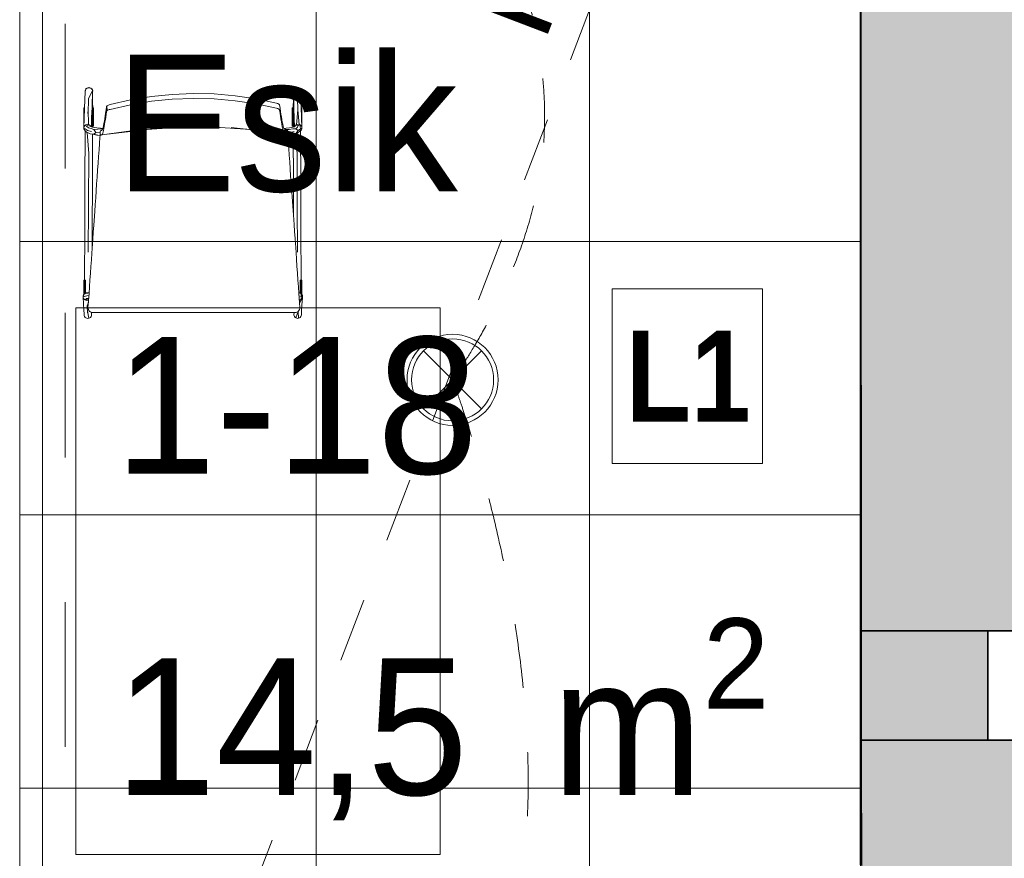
# Model space of a CAD drawing. Header units: millimetres. Extents: x -2932 to 42461, y -10716 to 17298.
# Tile 12 of 168: x -100 to 2061, y 7831 to 9672. Entities that reach past the tile are written whole.
import ezdxf

# ---------------------------------------------------------------- set-up
doc = ezdxf.new("R2010")
doc.units = ezdxf.units.MM
doc.header["$MEASUREMENT"] = 0
for name, pattern in [('Aligning Line', [635, 317.5, -317.5]), ('Dashed', [423.333333, 211.666667, -211.666667]), ('Small Dashed', [282.222222, 141.111111, -141.111111]), ('Wipeout_Contour', [1000, 0, -1000])]:
    doc.linetypes.add(name, pattern=pattern)
for name, color, linetype, lineweight in [('0_Pen_No__1', 7, 'Continuous', 13), ('A-FLOR.IFC Model_Pen_No__19', 255, 'Continuous', 0), ('A-FLOR.IFC Model_Pen_No__2', 8, 'Continuous', 15), ('ARCHICAD Zone Stamps_Pen_No__1', 7, 'Continuous', 13), ('Cut Pattern-1_Pen_No__2', 8, 'Continuous', 15), ('Grids-2_Pen_No__1', 7, 'Continuous', 13), ('I-FURN.IFC Model_Pen_No__2', 8, 'Continuous', 15), ('I-WALL.IFC Model_Pen_No__27', 7, 'Continuous', 35), ('SA_LAGI_Pen_No__1', 7, 'Continuous', 13), ('SA_VALGUSTI_Pen_No__20', 1, 'Continuous', 0), ('Walls-1_Pen_No__1', 7, 'Continuous', 13)]:
    doc.layers.add(name, color=color, linetype=linetype, lineweight=lineweight)
doc.layers.add('Furniture-1_Pen_No__62', color=7, linetype='Continuous', lineweight=20, true_color=0xaaaaaa)
doc.layers.add('SA_LAGI_Pen_No__102', color=7, linetype='Continuous', lineweight=13, true_color=0xcccccc)
doc.layers.add('I-WALL.IFC Model', color=7, linetype='Continuous')
doc.styles.add('GENERATED_STYLE_1', font='txt', dxfattribs={"width": 0.95})
doc.styles.add('GENERATED_STYLE_2', font='txt', dxfattribs={"width": 0.84})
doc.styles.add('GENERATED_STYLE_4', font='txt', dxfattribs={"width": 0.84})
doc.dimstyles.new('GENERATED_STYLE__2', dxfattribs={"dimtxt": 200, "dimasz": 152, "dimexe": 0.18, "dimexo": 0.0625, "dimgap": 0.09, "dimtad": 1, "dimtih": 1, "dimtoh": 1, "dimdec": 0, "dimzin": 0, "dimdsep": 46, "dimtxsty": 'GENERATED_STYLE_2', "dimblk": 'ARROWHEAD_2', "dimblk1": 'ARROWHEAD_2', "dimblk2": 'ARROWHEAD_2', "dimcen": 0.09, "dimse1": 1, "dimse2": 1, "dimclrd": 7, "dimclre": 7, "dimclrt": 7, "dimadec": 0, "dimazin": 0, "dimtfac": 1, "dimtdec": 4, "dimtmove": 0, "dimatfit": 3, "dimfxl": 0, "dimtolj": 1, "dimtzin": 0, "dimarcsym": 0})
doc.dimstyles.new('GENERATED_STYLE__3', dxfattribs={"dimtxt": 200, "dimasz": 152, "dimexe": 0.18, "dimexo": 0.0625, "dimgap": 0.09, "dimtad": 1, "dimdec": 0, "dimzin": 0, "dimdsep": 46, "dimtxsty": 'GENERATED_STYLE_2', "dimblk": 'ARROWHEAD_2', "dimblk1": 'ARROWHEAD_2', "dimblk2": 'ARROWHEAD_2', "dimcen": 0.09, "dimse1": 1, "dimse2": 1, "dimclrd": 7, "dimclre": 7, "dimclrt": 7, "dimadec": 0, "dimazin": 0, "dimtfac": 1, "dimtdec": 4, "dimtmove": 0, "dimatfit": 3, "dimfxl": 0, "dimtolj": 1, "dimtzin": 0, "dimarcsym": 0})

# ---------------------------------------------------------------- blocks, each defined once
blk = doc.blocks.new('*D70')
at = {"layer": '0_Pen_No__1', "color": 7, "linetype": 'Continuous', "lineweight": 13}
for p, q in [((-480, 15323), (-480, 15623)), ((-100, 15323), (-100, 15623)), ((-422.3, 15573), (-537.7, 15373)), ((-42.3, 15573), (-157.7, 15373)), ((-577.8, 15473), (-480, 15473)), ((-480, 15473), (-100, 15473)), ((-100, 15473), (1745, 15473))]:
    blk.add_line(p, q, dxfattribs=at)
at = {"color": 254, "linetype": 'Wipeout_Contour', "lineweight": 0, "ltscale": 62526.758815}
blk.add_wipeout([(-956, 15481.1), (-505.9, 15481.1), (-505.9, 15744.8), (-956, 15744.8)], dxfattribs=at)
at = {"layer": '0_Pen_No__1', "color": 7, "lineweight": 13, "insert": (-924.1, 15513), "char_height": 200, "attachment_point": 7, "style": 'GENERATED_STYLE_2'}
blk.add_mtext('\\A1;{\\pql;\\fArial|b0|i0|c0|p34;380}', dxfattribs=at)
blk = doc.blocks.new('ARROWHEAD_2')
at = {"color": 0, "linetype": 'Continuous', "lineweight": 0}
for p, q in [((-0.378, -0.655), (0.378, 0.655)), ((0, 0), (-1, 0))]:
    blk.add_line(p, q, dxfattribs=at)
blk = doc.blocks.new('*D71')
at = {"layer": '0_Pen_No__1', "color": 7, "linetype": 'Continuous', "lineweight": 13}
for p, q in [((-42.3, 15573), (-157.7, 15373)), ((1802.7, 15573), (1687.3, 15373)), ((-100, 15473), (1745, 15473))]:
    blk.add_line(p, q, dxfattribs=at)
at = {"color": 254, "linetype": 'Wipeout_Contour', "lineweight": 0, "ltscale": 62551.677669}
blk.add_wipeout([(500.9, 15481.1), (1144.1, 15481.1), (1144.1, 15744.8), (500.9, 15744.8)], dxfattribs=at)
at = {"layer": '0_Pen_No__1', "color": 7, "lineweight": 13, "insert": (532.8, 15513), "char_height": 200, "attachment_point": 7, "style": 'GENERATED_STYLE_2'}
blk.add_mtext('\\A1;{\\pql;\\fArial|b0|i0|c0|p34;1\xa0845}', dxfattribs=at)
blk = doc.blocks.new('*D125')
at = {"layer": '0_Pen_No__1', "color": 7, "linetype": 'Continuous', "lineweight": 13}
for p, q in [((-1293.9, 11277.7), (-1093.9, 11162.3)), ((-1043.9, 11220), (-1343.9, 11220)), ((-1193.9, 6430), (-1193.9, 11220)), ((-1293.9, 6487.7), (-1093.9, 6372.3)), ((-1043.9, 6430), (-1343.9, 6430))]:
    blk.add_line(p, q, dxfattribs=at)
at = {"color": 254, "linetype": 'Wipeout_Contour', "lineweight": 0, "ltscale": 35705.305466}
blk.add_wipeout([(-1202, 8503.4), (-1202, 9146.6), (-1465.8, 9146.6), (-1465.8, 8503.4)], dxfattribs=at)
at = {"layer": '0_Pen_No__1', "color": 7, "lineweight": 13, "insert": (-1233.9, 8535.3), "char_height": 200, "attachment_point": 7, "rotation": 90, "style": 'GENERATED_STYLE_2'}
blk.add_mtext('\\A1;{\\pql;\\fArial|b0|i0|c0|p34;4\xa0790}', dxfattribs=at)

msp = doc.modelspace()

# ---------------------------------------------------------------- hatches: boundary and pattern name
at = {"layer": 'Cut Pattern-1_Pen_No__2', "linetype": 'Continuous', "lineweight": 15}
for points in [[(1745, 8090), (2025, 8090), (2025, 8330), (1745, 8330)], [(2165, 7791), (2165, 8090), (1745, 8090), (1745, 7791)]]:
    msp.add_hatch(color=8, dxfattribs=at).paths.add_polyline_path(points)
at = {"layer": 'I-WALL.IFC Model', "linetype": 'Continuous', "lineweight": 0, "true_color": 0x000000}
for points in [[(1745, 11220), (1745, 8330), (2165, 8330), (2165, 11220)], [(1745, 8330), (1745, 8090), (2025, 8090), (2025, 8330)], [(1745, 8090), (1745, 7816), (2165, 7816), (2165, 8090)]]:
    msp.add_hatch(color=178, dxfattribs=at).paths.add_polyline_path(points)

# ---------------------------------------------------------------- linework, layer by layer
at = {"layer": 'A-FLOR.IFC Model_Pen_No__19', "color": 255, "linetype": 'Continuous', "lineweight": 0, "flags": 128}
msp.add_lwpolyline([(-180, 6180), (2210, 6180), (2210, 7700), (1745, 7700), (1745, 11250), (-180, 11250)], close=True, dxfattribs=at)
at = {"layer": 'A-FLOR.IFC Model_Pen_No__19', "color": 255, "linetype": 'Dashed', "lineweight": 0, "flags": 128}
msp.add_lwpolyline([(-100, 11250), (-100, 6180), (2165, 6180), (2165, 11250)], close=True, dxfattribs=at)
at = {"layer": 'A-FLOR.IFC Model_Pen_No__2', "color": 8, "linetype": 'Continuous', "lineweight": 15, "flags": 128}
msp.add_lwpolyline([(-100, 6430), (0, 6430), (0, 0), (30435, 0), (30435, 6520), (38315, 6520), (38315, 12500), (12000, 12500), (12000, 7875), (8430, 7875), (8430, 12496.2), (2165, 12496.2), (2165, 11220), (-100, 11220)], close=True, dxfattribs=at)
at = {"layer": 'I-FURN.IFC Model_Pen_No__2', "color": 8, "linetype": 'Continuous', "lineweight": 15}
for p, q in [((43.8, 9514.4), (42.5, 9477.3)), ((44.1, 9516.4), (43.8, 9514.4)), ((43.9, 9515.8), (44, 9516)), ((43.9, 9515.8), (44, 9515.6)), ((44.1, 9516.4), (45.4, 9520.3)), ((45.4, 9520.3), (44.9, 9518.3)), ((46.2, 9520), (44.9, 9518.3)), ((45.4, 9520.3), (47.7, 9521)), ((47.9, 9521.2), (46.2, 9520)), ((49.9, 9522), (47.9, 9521.2)), ((49.9, 9522), (52, 9522.3)), ((50.8, 9522.1), (52.1, 9522.6)), ((59.9, 9516.3), (51.1, 9498.1)), ((51.5, 9522.2), (52, 9522.4)), ((52.1, 9522.6), (52, 9522.4)), ((52, 9522.4), (52, 9522.3)), ((52.6, 9522.2), (52, 9522.4)), ((52, 9522.3), (54.1, 9522)), ((53.7, 9522), (52.1, 9522.6)), ((56.1, 9521.2), (54.1, 9522)), ((57.7, 9519.9), (56.1, 9521.2)), ((58.7, 9520.2), (56.1, 9521.2)), ((59, 9518.2), (57.7, 9519.9)), ((60.2, 9515.7), (58.7, 9520.2)), ((59.9, 9516.3), (58.7, 9520.2)), ((58.7, 9520.2), (59, 9518.2)), ((59.9, 9516.3), (58.8, 9478.9)), ((58.8, 9478.9), (60.1, 9514.3)), ((60.1, 9514.3), (59.9, 9516.3)), ((60, 9514.9), (60.2, 9515.7)), ((188.9, 9503.1), (234.8, 9507.8)), ((234.8, 9507.8), (280.9, 9509.7)), ((280.9, 9509.7), (327.1, 9508.6)), ((327.1, 9508.6), (373.1, 9504.7)), ((500.2, 9515.7), (501.8, 9520.2)), ((500.2, 9515.7), (500.4, 9514.9)), ((500.6, 9516.4), (500.3, 9514.3)), ((501.6, 9478.1), (500.3, 9514.3)), ((500.6, 9516.4), (501.8, 9520.2)), ((500.6, 9516.4), (501.6, 9478.1)), ((501.8, 9520.2), (501.4, 9518.3)), ((502.7, 9519.9), (501.4, 9518.3)), ((501.8, 9520.2), (504.4, 9521.2)), ((504.4, 9521.2), (502.7, 9519.9)), ((506.4, 9522), (504.4, 9521.2)), ((506.4, 9522), (508.4, 9522.3)), ((506.7, 9522), (508.3, 9522.6)), ((507.8, 9522.2), (508.4, 9522.4)), ((509.7, 9522.1), (508.3, 9522.6)), ((508.3, 9522.6), (508.4, 9522.4)), ((508.4, 9522.4), (508.4, 9522.3)), ((508.9, 9522.2), (508.4, 9522.4)), ((508.4, 9522.3), (510.6, 9522)), ((516.4, 9516.4), (509.3, 9498.1)), ((512.5, 9521.2), (510.6, 9522)), ((514.2, 9519.9), (512.5, 9521.2)), ((515, 9520.2), (512.8, 9521)), ((515.5, 9518.3), (514.2, 9519.9)), ((516.4, 9516.4), (515, 9520.2)), ((515, 9520.2), (515.5, 9518.3)), ((517.9, 9479), (516.4, 9516.4)), ((516.6, 9514.4), (516.4, 9516.4)), ((516.5, 9515.7), (516.4, 9516)), ((516.5, 9515.6), (516.5, 9515.7)), ((516.6, 9514.4), (517.9, 9479)), ((50.8, 9490.2), (50.2, 9474)), ((51.1, 9498.1), (50.8, 9490.2)), ((59, 9485.6), (59.5, 9489.3)), ((59.6, 9491.3), (59.1, 9487.4)), ((59.5, 9489.3), (59.6, 9491.3)), ((60.3, 9478.2), (59.5, 9489.3)), ((59.9, 9499.1), (59.6, 9491.3)), ((59.8, 9505.2), (59.8, 9505.6)), ((59.8, 9505.2), (59.8, 9505.2)), ((59.8, 9505.2), (59.9, 9499.1)), ((98.4, 9485.2), (143.3, 9495.5)), ((143.3, 9495.5), (188.9, 9503.1)), ((188.9, 9492.6), (143.4, 9485.1)), ((234.9, 9497.2), (188.9, 9492.6)), ((281, 9498.9), (234.9, 9497.2)), ((327.1, 9497.8), (281, 9498.9)), ((373.1, 9493.8), (327.1, 9497.8)), ((373.1, 9504.7), (418.7, 9497.9)), ((418.8, 9486.9), (373.1, 9493.8)), ((418.7, 9497.9), (463.9, 9488.3)), ((463.9, 9477.3), (418.8, 9486.9)), ((463.9, 9488.3), (465.3, 9487.9)), ((465.3, 9487.9), (466.7, 9487.4)), ((466.7, 9487.4), (467.9, 9486.9)), ((467.9, 9486.9), (468.9, 9486.3)), ((468.9, 9486.3), (469.6, 9485.8)), ((500.1, 9504.6), (500.6, 9506.6)), ((500.6, 9505.1), (500.1, 9504.6)), ((500.1, 9504.6), (500.1, 9499.7)), ((500.8, 9491.3), (500.1, 9499.7)), ((500.3, 9485.7), (500.8, 9491.3)), ((501.1, 9492.6), (500.8, 9491.3)), ((509.3, 9498.1), (510.1, 9474)), ((41, 9478.2), (41.1, 9478.2)), ((41, 9465.9), (41, 9478.2)), ((41, 9437.6), (41, 9465.9)), ((41.1, 9478.2), (41.9, 9478.2)), ((41.7, 9455), (42.5, 9477.3)), ((41.9, 9478.2), (42.3, 9478.2)), ((42.3, 9478.2), (42.5, 9478.2)), ((42.3, 9471.7), (42.3, 9478.2)), ((42.3, 9471.6), (42.3, 9471.7)), ((50.2, 9474), (49.9, 9466.1)), ((51.2, 9441.8), (50.2, 9474)), ((57.9, 9457), (58.8, 9478.9)), ((58.3, 9467.6), (58.3, 9460.5)), ((58.7, 9478.2), (58.9, 9478.2)), ((58.9, 9478.2), (60, 9478.2)), ((58.9, 9470.8), (58.9, 9478.2)), ((58.9, 9458.9), (58.9, 9465.3)), ((60, 9478.2), (60.5, 9478.2)), ((60.5, 9478.2), (60.9, 9478.2)), ((60.5, 9472.1), (60.5, 9478.2)), ((60.5, 9472.1), (60.5, 9465.5)), ((60.5, 9461.6), (60.5, 9465.5)), ((60.9, 9478.2), (61.8, 9478.2)), ((60.9, 9470.2), (60.9, 9466.4)), ((60.9, 9465.9), (60.9, 9460.5)), ((61.8, 9478.2), (61.8, 9478.2)), ((61.8, 9449.9), (61.8, 9478.2)), ((87.7, 9460.4), (88.6, 9466.4)), ((88.6, 9466.4), (89.6, 9473.5)), ((90.5, 9470.5), (88.9, 9458)), ((89.6, 9473.5), (90.5, 9480.7)), ((90.5, 9480.7), (90.8, 9481.3)), ((90.8, 9471.1), (90.5, 9470.5)), ((90.8, 9481.3), (91.4, 9482)), ((91.4, 9471.8), (90.8, 9471.1)), ((91.4, 9482), (92.3, 9482.7)), ((92.3, 9472.4), (91.4, 9482)), ((92.3, 9472.4), (91.4, 9471.8)), ((92.3, 9482.7), (93.5, 9483.4)), ((93.5, 9473.1), (92.3, 9472.4)), ((93.5, 9483.4), (95, 9484.1)), ((95, 9473.8), (93.5, 9473.1)), ((95, 9484.1), (96.6, 9484.7)), ((96.6, 9474.4), (95, 9473.8)), ((96.6, 9484.7), (98.4, 9485.2)), ((98.4, 9474.9), (96.6, 9474.4)), ((143.4, 9485.1), (98.4, 9474.9)), ((465.3, 9476.9), (463.9, 9477.3)), ((466.7, 9476.4), (465.3, 9476.9)), ((467.9, 9475.9), (466.7, 9476.4)), ((468.9, 9475.3), (467.9, 9475.9)), ((469.6, 9474.8), (468.9, 9475.3)), ((469.6, 9485.8), (470.1, 9485.2)), ((470.1, 9474.2), (469.6, 9474.8)), ((470.1, 9485.2), (470.3, 9484.7)), ((470.3, 9473.8), (470.1, 9474.2)), ((470.3, 9484.7), (471.3, 9477.6)), ((471.3, 9466.7), (470.3, 9473.8)), ((471.3, 9477.6), (472.3, 9470.5)), ((472.3, 9459.7), (471.3, 9466.7)), ((472.3, 9470.5), (473.3, 9464.4)), ((473.3, 9464.4), (474.3, 9458.3)), ((498.2, 9478.2), (498.2, 9478.2)), ((498.2, 9478.2), (499.1, 9478.2)), ((498.2, 9478.2), (498.2, 9465.9)), ((498.2, 9465.9), (498.2, 9437.6)), ((499.1, 9478.2), (499.5, 9478.2)), ((499.5, 9472.1), (499.4, 9465.5)), ((499.5, 9461.6), (499.4, 9465.5)), ((499.5, 9478.2), (500, 9478.2)), ((499.5, 9472.1), (499.5, 9478.2)), ((500, 9478.2), (501.1, 9478.2)), ((500.2, 9478.2), (500.3, 9479.3)), ((500.3, 9478.2), (500.3, 9485.7)), ((500.3, 9485.7), (501.3, 9484.2)), ((501.1, 9478.2), (501.6, 9478.2)), ((501.1, 9478.2), (501.1, 9474.5)), ((501.1, 9474.5), (501.1, 9468.1)), ((501.1, 9468.1), (501.1, 9463)), ((501.6, 9478.1), (502.4, 9455)), ((501.7, 9473.8), (501.7, 9473.2)), ((501.7, 9468.1), (501.7, 9473.2)), ((501.7, 9468.1), (501.7, 9460.5)), ((501.8, 9471.7), (501.8, 9470.8)), ((501.8, 9470.8), (501.8, 9465.3)), ((501.8, 9465.3), (501.8, 9458.9)), ((510.1, 9474), (507.2, 9441.1)), ((513.4, 9441.7), (510.1, 9474)), ((518.6, 9457.1), (517.9, 9479)), ((517.9, 9478.2), (518.1, 9478.2)), ((518.1, 9478.2), (518.9, 9478.2)), ((518.9, 9478.2), (519, 9478.2)), ((519, 9478.2), (519, 9449.9)), ((41.7, 9455), (40.9, 9434.5)), ((57.9, 9457), (57.3, 9436.8)), ((58.2, 9463), (58.2, 9464.2)), ((58.2, 9457.9), (58.2, 9463)), ((58.2, 9452.8), (58.2, 9457.9)), ((58.2, 9447.8), (58.2, 9452.8)), ((58.2, 9441.3), (58.2, 9447.8)), ((58.3, 9460.5), (58.3, 9454.9)), ((58.3, 9454.9), (58.3, 9449.4)), ((58.3, 9442.8), (58.3, 9449.4)), ((58.3, 9437.6), (58.3, 9442.8)), ((58.9, 9452.5), (58.9, 9458.9)), ((58.9, 9445), (58.9, 9452.5)), ((58.9, 9437.6), (58.9, 9445)), ((60.5, 9456.6), (60.5, 9461.6)), ((60.6, 9452.5), (60.5, 9456.6)), ((60.6, 9452.5), (60.5, 9448)), ((60.5, 9444), (60.5, 9448)), ((60.5, 9444), (60.5, 9437.6)), ((60.9, 9446.1), (60.9, 9441.8)), ((61.8, 9437.6), (61.8, 9449.9)), ((84, 9439.1), (84.9, 9443.5)), ((84.9, 9443.5), (85.8, 9449)), ((85.8, 9449), (86.8, 9454.4)), ((87.2, 9447.3), (86.4, 9442.4)), ((86.8, 9454.4), (87.7, 9460.4)), ((88, 9452.6), (87.2, 9447.3)), ((88.9, 9458), (88, 9452.6)), ((473.3, 9453.7), (472.3, 9459.7)), ((474.3, 9447.6), (473.3, 9453.7)), ((474.3, 9458.3), (475.3, 9452.6)), ((475.3, 9442), (474.3, 9447.6)), ((475.3, 9452.6), (476.3, 9446.9)), ((476.3, 9446.9), (477.3, 9442.4)), ((499.1, 9447.8), (499.1, 9449.9)), ((499.5, 9456.6), (499.5, 9461.6)), ((499.5, 9452.5), (499.5, 9456.6)), ((499.5, 9452.5), (499.5, 9448)), ((499.5, 9444), (499.5, 9448)), ((499.5, 9444), (499.5, 9437.6)), ((501.1, 9463), (501.1, 9457.9)), ((501.1, 9457.9), (501.1, 9452.8)), ((501.1, 9452.8), (501.1, 9447.8)), ((501.1, 9447.8), (501.1, 9441.3)), ((501.7, 9460.5), (501.7, 9454.9)), ((501.7, 9454.9), (501.7, 9449.4)), ((501.7, 9442.8), (501.7, 9449.4)), ((501.7, 9437.6), (501.7, 9442.8)), ((502.5, 9451.4), (501.8, 9460.1)), ((501.8, 9458.9), (501.8, 9452.5)), ((501.8, 9452.5), (501.8, 9445)), ((501.8, 9445), (501.8, 9437.6)), ((503, 9436.8), (502.4, 9455)), ((518.6, 9457.1), (519.4, 9434)), ((519, 9449.9), (519, 9445.6)), ((40.8, 9434), (41.1, 9436)), ((41.1, 9431.9), (40.8, 9434)), ((41, 9437.6), (41, 9437.6)), ((41.1, 9436), (41.9, 9437.9)), ((41.9, 9430), (41.1, 9431.9)), ((41.9, 9437.9), (43.2, 9439.6)), ((43.2, 9428.4), (41.9, 9430)), ((43.4, 9432.1), (42.1, 9433)), ((43.2, 9439.6), (44.9, 9440.9)), ((46.9, 9438.3), (43.2, 9439.6)), ((46.9, 9424.6), (43.2, 9428.4)), ((43.2, 9315.5), (43.7, 9427.9)), ((43.9, 9427.7), (43.2, 9315.5)), ((45.9, 9430.3), (43.4, 9432.1)), ((44.9, 9440.9), (46.8, 9441.7)), ((48.7, 9428.2), (45.9, 9430.3)), ((46.8, 9441.7), (49, 9442)), ((52.7, 9440.9), (46.9, 9438.3)), ((50.9, 9434.5), (46.9, 9438.3)), ((46.9, 9424.6), (48.5, 9423.9)), ((51.6, 9377.7), (48.2, 9424)), ((48.5, 9423.9), (54.4, 9421.4)), ((57.9, 9426.1), (48.7, 9428.2)), ((49, 9442), (51.1, 9441.8)), ((51.2, 9441.6), (49.7, 9441.8)), ((50.9, 9434.5), (57, 9432.9)), ((51.1, 9441.8), (53, 9441)), ((51.2, 9441.6), (51.2, 9441.7)), ((52.9, 9440.9), (51.2, 9441.6)), ((53, 9441), (52.9, 9441)), ((53, 9441), (53.1, 9441)), ((53.6, 9438.2), (53, 9441)), ((53.6, 9438.2), (59.2, 9436.1)), ((57.3, 9436.5), (53.6, 9438.2)), ((54.4, 9421.4), (62.9, 9420.2)), ((63.6, 9419.7), (54.4, 9421.4)), ((56.1, 9437.9), (54.8, 9439.6)), ((54.8, 9439.6), (54.8, 9439.6)), ((56.1, 9437.9), (56.1, 9437.9)), ((56.2, 9438), (56.7, 9437)), ((62.9, 9430.3), (57, 9432.9)), ((57.3, 9436.5), (63.6, 9435.3)), ((58.2, 9437.6), (58.2, 9441.3)), ((58.3, 9437.6), (58.2, 9437.6)), ((58.9, 9437.6), (58.3, 9437.6)), ((60, 9437.6), (58.9, 9437.6)), ((59.9, 9437.6), (59.9, 9436)), ((60.5, 9437.6), (60, 9437.6)), ((60.1, 9437.6), (60.1, 9436)), ((60.9, 9437.6), (60.5, 9437.6)), ((60.9, 9441.8), (60.9, 9437.6)), ((61.8, 9437.6), (60.9, 9437.6)), ((61.8, 9437.6), (61.8, 9437.6)), ((62.9, 9430.3), (71.5, 9431.1)), ((67.1, 9424.1), (62.9, 9430.3)), ((67.1, 9424.1), (62.9, 9420.2)), ((63.6, 9435.3), (69.2, 9434)), ((75.7, 9423.6), (67.1, 9424.1)), ((69.2, 9434), (77.5, 9433.3)), ((71.5, 9431.1), (81.5, 9432.1)), ((76.8, 9423.5), (75.7, 9423.6)), ((76.7, 9423.1), (76.5, 9420.3)), ((76.9, 9425.5), (76.7, 9423.1)), ((77, 9427.6), (76.9, 9425.5)), ((77, 9427.6), (77.2, 9427.7)), ((77.2, 9427.7), (77.3, 9427.8)), ((77.3, 9427.8), (77.8, 9428)), ((77.5, 9433.3), (82.3, 9432.7)), ((77.8, 9428), (78.2, 9428.2)), ((78.2, 9428.2), (78.7, 9428.4)), ((78.7, 9428.4), (79.2, 9428.6)), ((79.2, 9428.6), (80.2, 9429)), ((80.2, 9429), (81.1, 9429.3)), ((160.8, 9430.1), (80.6, 9418.9)), ((81.1, 9429.3), (82.1, 9432)), ((81.5, 9432.1), (82.1, 9432)), ((81.5, 9432.1), (82.1, 9432.1)), ((82.3, 9422.4), (81.5, 9420.7)), ((82.1, 9432), (83, 9434.7)), ((83.1, 9425.6), (82.3, 9422.4)), ((83, 9434.7), (84, 9439.1)), ((84, 9428.8), (83.1, 9425.6)), ((84.8, 9433.1), (84, 9428.8)), ((85.6, 9437.5), (84.8, 9433.1)), ((86.4, 9442.4), (85.6, 9437.5)), ((186.4, 9431.6), (92.6, 9420.6)), ((163.4, 9430.2), (108.2, 9422.8)), ((259.2, 9436.1), (163.4, 9430.2)), ((179.1, 9430.8), (234.6, 9434.6)), ((328.8, 9436), (249.8, 9436.1)), ((339.2, 9435.3), (264.7, 9436.1)), ((395.9, 9431.5), (328.8, 9436)), ((364.1, 9435.2), (481.3, 9421.7)), ((371.4, 9433.2), (398.8, 9431.2)), ((452.7, 9425), (482.3, 9421.2)), ((476.3, 9436.4), (475.3, 9442)), ((477.3, 9432), (476.3, 9436.4)), ((477.3, 9442.4), (478.2, 9438)), ((478.2, 9427.6), (477.3, 9432)), ((478.2, 9438), (479.3, 9435.2)), ((479.3, 9424.9), (478.2, 9427.6)), ((479.3, 9435.2), (480.3, 9432.4)), ((480.3, 9422.1), (479.3, 9424.9)), ((484.8, 9433.3), (480, 9433.1)), ((480.3, 9432.4), (481.3, 9431.9)), ((481.3, 9421.7), (480.3, 9422.1)), ((481.3, 9431.9), (482.3, 9431.4)), ((482.3, 9421.2), (481.3, 9421.7)), ((482.3, 9431.4), (482.8, 9431.2)), ((482.8, 9421), (482.3, 9421.2)), ((482.8, 9431.2), (483.3, 9431)), ((483.3, 9431), (483.8, 9430.8)), ((483.8, 9430.8), (484.3, 9430.6)), ((491.5, 9430.5), (484, 9430.7)), ((484.3, 9430.6), (484.8, 9430.3)), ((492, 9434.1), (484.8, 9433.3)), ((484.8, 9430.3), (486, 9430)), ((484.8, 9420), (484.8, 9430.3)), ((486, 9430), (486.8, 9429.9)), ((486.8, 9429.9), (487.6, 9429.8)), ((488.3, 9419.4), (487.6, 9429.8)), ((492.9, 9424.1), (488, 9423.8)), ((491.5, 9430.5), (499.2, 9432)), ((492, 9434.1), (497, 9435.4)), ((502.1, 9426.1), (492.9, 9424.1)), ((496, 9419.3), (506.1, 9422.2)), ((497, 9435.4), (503.1, 9436.8)), ((499.1, 9437.6), (498.2, 9437.6)), ((498.2, 9437.6), (498.2, 9437.6)), ((499.5, 9437.6), (499.1, 9437.6)), ((506.1, 9432.3), (499.2, 9432)), ((500, 9437.6), (499.5, 9437.6)), ((501.1, 9437.6), (500, 9437.6)), ((500.2, 9437.6), (500.2, 9436.1)), ((500.4, 9436.2), (500.4, 9437.6)), ((501.1, 9441.3), (501.1, 9437.6)), ((501.7, 9437.6), (501.1, 9437.6)), ((501.8, 9437.6), (501.7, 9437.6)), ((503.1, 9436.8), (504.6, 9438.2)), ((509.8, 9422.8), (503.1, 9420.9)), ((503.6, 9437.2), (504, 9438.2)), ((504, 9438.2), (505.3, 9439.8)), ((504.6, 9438.2), (505.3, 9439.8)), ((508.6, 9377.7), (505, 9421.4)), ((505.3, 9439.8), (507, 9441)), ((511.1, 9439.4), (505.3, 9439.8)), ((506.1, 9432.3), (509.8, 9435.9)), ((511.3, 9428.2), (506.1, 9432.3)), ((511.3, 9428.2), (506.1, 9422.2)), ((506.1, 9422.2), (509.8, 9422.8)), ((507, 9441), (508.9, 9441.8)), ((508.9, 9441.8), (511, 9442)), ((509.8, 9435.9), (511.1, 9439.4)), ((509.8, 9422.8), (511.1, 9424)), ((511, 9442), (513.2, 9441.7)), ((511.1, 9439.4), (515.1, 9440.9)), ((515.1, 9427.2), (511.1, 9424)), ((514.1, 9430.3), (511.3, 9428.2)), ((513.2, 9441.7), (513.2, 9441.7)), ((513.4, 9441.7), (513.2, 9441.7)), ((515.3, 9440.9), (513.4, 9441.7)), ((514, 9441.4), (515.1, 9440.9)), ((516.6, 9432.1), (514.1, 9430.3)), ((514.8, 9426.9), (515.3, 9427.1)), ((515.1, 9440.9), (516.8, 9439.6)), ((515.1, 9440.9), (516.6, 9432.1)), ((516.6, 9432.1), (515.1, 9427.2)), ((516.8, 9428.4), (515.1, 9427.2)), ((517, 9439.6), (515.3, 9440.9)), ((515.3, 9427.1), (517, 9428.4)), ((516.4, 9427.9), (516.9, 9315.5)), ((517.9, 9433), (516.6, 9432.1)), ((516.9, 9315.5), (516.6, 9428)), ((516.8, 9439.6), (518.1, 9437.9)), ((518.1, 9430), (516.8, 9428.4)), ((518.3, 9438), (517, 9439.6)), ((517, 9428.4), (518.3, 9430.1)), ((518.1, 9437.9), (518.9, 9436)), ((518.9, 9431.9), (518.1, 9430)), ((519.1, 9436.1), (518.3, 9438)), ((518.3, 9430.1), (519.1, 9432)), ((518.9, 9436), (519.2, 9434)), ((519.2, 9434), (518.9, 9431.9)), ((519.4, 9434), (519.1, 9436.1)), ((519.1, 9432), (519.4, 9434)), ((59.8, 9420.4), (59.5, 9315.5)), ((60, 9420.3), (59.5, 9315.5)), ((62.9, 9420.2), (71.5, 9418)), ((63.6, 9419.7), (69.2, 9418.2)), ((71.5, 9418), (69.2, 9418.2)), ((71.5, 9418), (76.3, 9417.3)), ((75.1, 9400.1), (74.1, 9385.8)), ((75.4, 9404.4), (75.1, 9400.1)), ((75.7, 9408.7), (75.4, 9404.4)), ((76, 9413), (75.7, 9408.7)), ((76.3, 9417.3), (76, 9413)), ((76.5, 9420.3), (76.3, 9417.3)), ((77, 9417.5), (76.3, 9417.3)), ((77.3, 9417.8), (77, 9417.5)), ((77.7, 9418.1), (77.3, 9417.8)), ((78.1, 9418.4), (77.7, 9418.1)), ((78.5, 9418.7), (78.1, 9418.4)), ((78.9, 9419), (78.5, 9418.7)), ((79.8, 9419), (78.9, 9419)), ((80.6, 9418.9), (79.8, 9419)), ((81.5, 9420.7), (80.6, 9418.9)), ((483.3, 9420.7), (482.8, 9421)), ((483.8, 9420.5), (483.3, 9420.7)), ((484.3, 9420.3), (483.8, 9420.5)), ((484.8, 9420), (484.3, 9420.3)), ((486, 9419.7), (484.8, 9420)), ((487.2, 9419.5), (486, 9419.7)), ((488.3, 9419.4), (487.2, 9419.5)), ((488.7, 9413.3), (488.3, 9419.4)), ((488.3, 9418.6), (496, 9419.3)), ((496, 9419.3), (488.4, 9418.1)), ((489.1, 9408.1), (488.7, 9413.3)), ((489.4, 9402.9), (489.1, 9408.1)), ((490.4, 9388.7), (489.4, 9402.9)), ((499.2, 9420.2), (503.1, 9420.9)), ((500.2, 9420.4), (500.6, 9315.5)), ((500.6, 9315.5), (500.4, 9420.4)), ((74.1, 9385.8), (73.1, 9371.6)), ((491.4, 9374.6), (490.4, 9388.7)), ((51.6, 9377.7), (51, 9269.5)), ((72.1, 9356.4), (71, 9341.3)), ((73.1, 9371.6), (72.1, 9356.4)), ((492.5, 9359.3), (491.4, 9374.6)), ((493.6, 9344), (492.5, 9359.3)), ((508.6, 9377.7), (509, 9269.5)), ((71, 9341.3), (69.9, 9326.2)), ((494.6, 9328.8), (493.6, 9344)), ((42.6, 9211.3), (43.2, 9315.5)), ((59, 9211.2), (59.5, 9315.5)), ((69.9, 9326.2), (68.9, 9311.1)), ((495.7, 9313.5), (494.6, 9328.8)), ((497.8, 9282.9), (495.7, 9313.5)), ((500.8, 9240.2), (500.6, 9315.5)), ((517.3, 9211.3), (516.9, 9315.5)), ((68.9, 9311.1), (66.8, 9280.8)), ((66.8, 9280.8), (65.7, 9265.7)), ((500, 9252.6), (497.8, 9282.9)), ((51, 9261.1), (50.5, 9161.4)), ((51, 9269.5), (51, 9261.1)), ((64.7, 9250.6), (62.6, 9220.4)), ((65.7, 9265.7), (64.7, 9250.6)), ((502.1, 9222.1), (500, 9252.6)), ((509, 9269.5), (509, 9261.2)), ((509, 9261.2), (509.3, 9161.4)), ((42.1, 9100), (42.6, 9211.3)), ((42.6, 9211.3), (42.3, 9100)), ((59, 9211.2), (58.7, 9164.7)), ((58.8, 9166.1), (59, 9211.2)), ((61.5, 9205.3), (60.4, 9190.1)), ((62.6, 9220.4), (61.5, 9205.3)), ((503.2, 9206.7), (502.1, 9222.1)), ((504.2, 9191.3), (503.2, 9206.7)), ((517.4, 9100), (517.3, 9211.3)), ((517.6, 9100), (517.3, 9211.3)), ((60.4, 9190.1), (58.3, 9159.4)), ((506.4, 9160.8), (504.2, 9191.3)), ((57.3, 9144.8), (56.2, 9130.1)), ((58.3, 9159.4), (57.3, 9144.8)), ((507.4, 9145.7), (506.4, 9160.8)), ((508.5, 9130.7), (507.4, 9145.7)), ((56.2, 9130.1), (55.2, 9114.9)), ((509.6, 9115.3), (508.5, 9130.7)), ((41, 9087.7), (41, 9100)), ((41.1, 9100), (41, 9100)), ((41.9, 9100), (41.1, 9100)), ((41.9, 9095.7), (41.9, 9100)), ((42.3, 9100), (41.9, 9100)), ((42.3, 9093.5), (42.3, 9100)), ((42.8, 9100), (42.3, 9100)), ((44, 9100), (42.8, 9100)), ((44, 9092.6), (44, 9100)), ((44.6, 9100), (44, 9100)), ((44.6, 9093.1), (44.6, 9100)), ((54.1, 9099.6), (53.1, 9085)), ((55.2, 9114.9), (54.1, 9099.6)), ((510.6, 9099.9), (509.6, 9115.3)), ((511.7, 9085.3), (510.6, 9099.9)), ((515.4, 9093.1), (515.4, 9100)), ((516, 9100), (515.4, 9100)), ((517.2, 9100), (516, 9100)), ((516, 9100), (516, 9096.3)), ((517.7, 9100), (517.2, 9100)), ((517.7, 9093.5), (517.7, 9100)), ((518.1, 9100), (517.7, 9100)), ((518.9, 9100), (518.1, 9100)), ((519, 9100), (518.9, 9100)), ((519, 9100), (519, 9071.7)), ((41, 9069.1), (41, 9087.7)), ((41.9, 9091.3), (41.9, 9095.7)), ((41.9, 9071.7), (41.9, 9076.8)), ((42.3, 9093.5), (42.3, 9089.3)), ((42.3, 9084.8), (42.3, 9089.3)), ((42.3, 9084.8), (42.3, 9080.6)), ((42.3, 9080.6), (42.4, 9076.3)), ((42.3, 9070.4), (42.4, 9076.3)), ((44, 9085.2), (44, 9092.6)), ((44, 9078.8), (44, 9085.2)), ((44, 9072.3), (44, 9078.8)), ((44.6, 9083.4), (44.6, 9093.1)), ((44.6, 9083.4), (44.6, 9077.2)), ((44.6, 9077.2), (44.6, 9073.8)), ((53.1, 9085), (52.1, 9070.4)), ((512.7, 9070.7), (511.7, 9085.3)), ((515.4, 9094.9), (515.4, 9093.1)), ((515.4, 9083.4), (515.4, 9093.1)), ((515.4, 9083.4), (515.4, 9077.2)), ((515.4, 9083.4), (515.4, 9080.9)), ((515.4, 9077.2), (515.4, 9071.4)), ((516, 9096.3), (516, 9089.9)), ((516, 9089.9), (516, 9084.8)), ((516, 9084.8), (516, 9079.7)), ((516, 9079.7), (516, 9074.6)), ((517.6, 9084.8), (517.7, 9089.3)), ((517.6, 9084.8), (517.7, 9080.6)), ((517.7, 9093.5), (517.7, 9089.3)), ((517.7, 9080.6), (517.7, 9076.3)), ((517.7, 9070.2), (517.7, 9076.3)), ((518.1, 9089.9), (518.1, 9087.7)), ((39.3, 9066.1), (39, 9064)), ((39, 9064), (39.3, 9061.9)), ((39, 9064), (40.1, 9046.5)), ((40.1, 9068), (39.3, 9066.1)), ((39.3, 9063.8), (39.6, 9065.6)), ((39.3, 9061.9), (40.1, 9059.9)), ((39.6, 9065.6), (40.4, 9067.5)), ((41.5, 9069.7), (40.1, 9068)), ((40.1, 9059.9), (41.4, 9058.3)), ((40.4, 9059.4), (40.2, 9059.8)), ((40.4, 9067.5), (41.7, 9069.2)), ((41.7, 9057.7), (40.4, 9059.4)), ((40.6, 9063.8), (41.8, 9064.1)), ((41.4, 9058.3), (41.7, 9058.1)), ((43.2, 9071), (41.5, 9069.7)), ((45.4, 9071.4), (41.7, 9069.2)), ((41.7, 9069.2), (41.8, 9069.3)), ((43.3, 9056.4), (41.7, 9057.7)), ((45.4, 9057.3), (41.7, 9057.7)), ((41.8, 9064.1), (44.4, 9064.8)), ((41.9, 9071), (41.9, 9071.7)), ((41.9, 9070.1), (41.9, 9071)), ((45.1, 9071.8), (43.2, 9071)), ((45.3, 9055.6), (43.3, 9056.4)), ((45.4, 9071.4), (43.4, 9070.5)), ((44, 9071.3), (44, 9072.3)), ((44.4, 9064.8), (47.2, 9065.5)), ((47.2, 9072.1), (45.1, 9071.8)), ((47.4, 9055.3), (45.3, 9055.6)), ((45.4, 9071.4), (52.1, 9072.9)), ((49.4, 9071.5), (45.4, 9071.4)), ((45.4, 9057.3), (46.9, 9059.5)), ((51.1, 9056.4), (45.4, 9057.3)), ((51.3, 9059.5), (46.9, 9059.5)), ((47.9, 9072), (47.2, 9072.1)), ((47.2, 9065.5), (51.7, 9065.9)), ((49.5, 9055.6), (47.4, 9055.3)), ((49.4, 9071.5), (52.2, 9071.8)), ((51.1, 9056.2), (49.5, 9055.6)), ((52.1, 9070.4), (49.9, 9039.9)), ((52.2, 9073), (52.1, 9072.9)), ((512.6, 9072.2), (512.7, 9072.2)), ((512.7, 9072.2), (512.6, 9072.2)), ((512.7, 9072.2), (516.6, 9070.5)), ((514.8, 9039.9), (512.7, 9070.7)), ((515.6, 9064.8), (513, 9065.5)), ((514.5, 9071.8), (513.2, 9072)), ((516.7, 9056.4), (513.7, 9056.4)), ((514.7, 9055.6), (513.7, 9055.5)), ((518.7, 9058.2), (514.2, 9048.8)), ((516.5, 9071), (514.5, 9071.8)), ((516.7, 9056.4), (514.7, 9055.6)), ((518.2, 9064.1), (515.6, 9064.8)), ((516, 9074.6), (516, 9071.2)), ((518.2, 9069.7), (516.5, 9071)), ((518.2, 9064.1), (516.7, 9070.4)), ((518.2, 9064.1), (516.7, 9056.4)), ((518.3, 9057.7), (516.7, 9056.4)), ((517.7, 9070.2), (517.7, 9070.1)), ((519.5, 9068), (518.2, 9069.7)), ((518.2, 9069.4), (518.3, 9069.2)), ((519.4, 9063.8), (518.2, 9064.1)), ((518.3, 9069.2), (519.6, 9067.5)), ((519.6, 9059.4), (518.3, 9057.7)), ((519, 9071.7), (519, 9068.7)), ((520.3, 9066.1), (519.5, 9068)), ((520.5, 9061.5), (519.5, 9045)), ((519.5, 9045), (520.3, 9061)), ((519.6, 9067.5), (520.4, 9065.6)), ((520.4, 9061.4), (519.6, 9059.4)), ((520.4, 9065.8), (520.3, 9066.1)), ((520.4, 9065.6), (520.7, 9063.5)), ((520.7, 9063.5), (520.4, 9061.4)), ((23.1, 9039), (23.1, 7839)), ((823.1, 9039), (23.1, 9039)), ((40.8, 9035.9), (40.1, 9046.5)), ((40.8, 9035.9), (41.4, 9024)), ((50.7, 9050.8), (47.9, 9043.7)), ((47.9, 9043.7), (48.1, 9040.2)), ((48.1, 9040.2), (48.6, 9031.5)), ((49.9, 9039.9), (50, 9037.5)), ((50, 9037.5), (50.7, 9035.2)), ((50.7, 9035.2), (51.9, 9033.1)), ((51.9, 9033.1), (53.5, 9031.4)), ((511.3, 9031.4), (512.9, 9033.1)), ((512.9, 9033.1), (514.1, 9035.2)), ((514.1, 9035.2), (514.7, 9037.5)), ((514.7, 9037.5), (514.8, 9039.9)), ((518.8, 9033.8), (518.2, 9024)), ((518.8, 9033.8), (519.5, 9045)), ((823.1, 7839), (823.1, 9039)), ((41.6, 9021.9), (41.4, 9024)), ((42.4, 9019.9), (41.6, 9021.9)), ((43.7, 9018.2), (42.4, 9019.9)), ((45.4, 9016.9), (43.7, 9018.2)), ((47.4, 9016.1), (45.4, 9016.9)), ((49.5, 9015.8), (47.4, 9016.1)), ((51.6, 9016.1), (48.6, 9031.5)), ((48.6, 9031.5), (48.8, 9028)), ((51.6, 9016.1), (49.5, 9015.8)), ((53.6, 9016.9), (51.6, 9016.1)), ((53.5, 9031.4), (55.5, 9030)), ((55.3, 9018.2), (53.6, 9016.9)), ((56.6, 9019.8), (55.3, 9018.2)), ((55.5, 9030), (57.7, 9029.2)), ((56, 9019), (56.2, 9019.1)), ((56.2, 9019.1), (56.6, 9019.8)), ((57.4, 9021.8), (56.6, 9019.8)), ((57.3, 9029.3), (57.3, 9029.3)), ((57.3, 9029.3), (57.7, 9023.9)), ((57.7, 9023.9), (57.4, 9021.8)), ((57.7, 9029.2), (60.1, 9028.9)), ((60.1, 9028.9), (134.2, 9028.9)), ((134.2, 9028.9), (208.3, 9028.9)), ((208.3, 9028.9), (282.4, 9028.9)), ((282.4, 9028.9), (356.5, 9028.9)), ((356.5, 9028.9), (430.5, 9028.9)), ((430.5, 9028.9), (504.6, 9028.9)), ((501.9, 9023.9), (502.2, 9028.9)), ((502.1, 9021.8), (501.9, 9023.9)), ((503, 9019.9), (502.1, 9021.8)), ((503, 9019.9), (503.4, 9019.1)), ((504.3, 9018.2), (503, 9019.9)), ((503.4, 9019.1), (503.6, 9019.1)), ((506, 9016.9), (504.3, 9018.2)), ((504.6, 9028.9), (507, 9029.2)), ((510.9, 9031.1), (506, 9016.9)), ((507.9, 9016.1), (506, 9016.9)), ((507, 9029.2), (509.3, 9030)), ((510.1, 9015.8), (507.9, 9016.1)), ((509.3, 9030), (511.3, 9031.4)), ((512.2, 9016.1), (510.1, 9015.8)), ((512.2, 9016.1), (511, 9031.2)), ((514.1, 9016.9), (512.2, 9016.1)), ((515.8, 9018.2), (514.1, 9016.9)), ((517.1, 9019.9), (515.8, 9018.2)), ((517.9, 9021.9), (517.1, 9019.9)), ((518.2, 9024), (517.9, 9021.9)), ((23.1, 7839), (823.1, 7839))]:
    msp.add_line(p, q, dxfattribs=at)
at = {"layer": 'I-WALL.IFC Model_Pen_No__27', "color": 7, "linetype": 'Continuous', "lineweight": 35, "flags": 128}
for points in [[(1745, 11220), (1745, 8330)], [(1745, 8330), (2165, 8330)], [(1745, 8330), (1745, 8090)], [(2025, 8330), (1745, 8330)], [(2025, 8090), (2025, 8330)], [(1745, 8090), (2025, 8090)], [(1745, 8090), (1745, 7816)], [(2165, 8090), (1745, 8090)]]:
    msp.add_lwpolyline(points, dxfattribs=at)
at = {"layer": 'SA_LAGI_Pen_No__1', "color": 7, "linetype": 'Small Dashed', "lineweight": 13}
msp.add_line((-100, 6420), (1745, 11250), dxfattribs=at)
at = {"layer": 'SA_VALGUSTI_Pen_No__20', "color": 1, "linetype": 'Continuous', "lineweight": 0}
for q in [(786.4, 8944.6), (913.6, 8944.6), (786.4, 8817.4), (913.6, 8817.4)]:
    msp.add_line((850, 8881), q, dxfattribs=at)
msp.add_circle((850, 8881), 90, dxfattribs=at)
for start, end in [(0, 180), (180, 0)]:
    msp.add_arc((850, 8881), 100, start, end, dxfattribs=at)
at = {"layer": 'SA_VALGUSTI_Pen_No__20', "color": 1, "linetype": 'Small Dashed', "lineweight": 0}
for points in [[(850, 8881), (850, 8881), (1009.7, 9096.8), (1044.6, 9350.9), (1097.3, 9734), (850, 10084.4), (850, 10084.4)], [(850, 7095.4), (850, 7095.4), (1023.9, 7554.5), (1015.6, 8031.6), (1008.1, 8466.2), (850, 8881), (850, 8881)]]:
    msp.add_open_spline(points, degree=3, knots=[0, 0, 0, 0, 1, 1, 1, 2, 2, 2, 2], dxfattribs=at)
at = {"layer": 'Walls-1_Pen_No__1', "color": 7, "linetype": 'Continuous', "lineweight": 13}
for p, q in [((2025, 8330), (2165, 8330)), ((2025, 8090), (2025, 8330)), ((2165, 8090), (2025, 8090))]:
    msp.add_line(p, q, dxfattribs=at)

# ---------------------------------------------------------------- texts
at = {"layer": 'ARCHICAD Zone Stamps_Pen_No__1', "color": 7, "lineweight": 13, "char_height": 300, "attachment_point": 1, "style": 'GENERATED_STYLE_1'}
for s, insert in [('\\A1;{\\pql;\\pt0;\\fSwis721 Lt BT|b0|i0|c0|p34;Esik}', (109.1, 9595)), ('\\A1;{\\pql;\\pt0;\\fSwis721 Lt BT|b0|i0|c0|p34;1-18}', (109.1, 8975)), ('\\A1;{\\pql;\\pt0,100;\\fSwis721 Lt BT|b0|i0|c0|p34;14,5\\fSwis721 Lt BT|b0|i0|c0|p34;\\A1{\\H.66x;\\S^  ;}\\fSwis721 Lt BT|b0|i0|c0|p34; m\\fSwis721 Lt BT|b0|i0|c0|p34;\\A1{\\H.66x;\\S2^  ;}}', (109.1, 8357.4))]:
    msp.add_mtext(s, dxfattribs=dict(at, insert=insert))

# ---------------------------------------------------------------- next in the draw order: dimensions: what is measured, and where the dimension line sits
at = {"color": 7, "linetype": 'Continuous', "lineweight": 13}
dim = msp.add_linear_dim(base=(-100, 15473), p1=(-480, 8750), p2=(-100, 8750), dimstyle='GENERATED_STYLE__2', dxfattribs=at)
dim.commit()
dim.dimension.update_dxf_attribs({"geometry": '*D70', "text_midpoint": (-688.6, 15613), "dimtype": 160})

# ---------------------------------------------------------------- next in the draw order: dimensions: what is measured, and where the dimension line sits
dim = msp.add_linear_dim(base=(1745, 15473), p1=(-100, 8750), p2=(1745, 9912.5), dimstyle='GENERATED_STYLE__2', dxfattribs=at)
dim.commit()
dim.dimension.update_dxf_attribs({"geometry": '*D71', "text_midpoint": (886, 15613), "dimtype": 160})

# ---------------------------------------------------------------- next in the draw order: hatches: boundary and pattern name
at = {"layer": 'Cut Pattern-1_Pen_No__2', "linetype": 'Continuous', "lineweight": 15}
msp.add_hatch(color=8, dxfattribs=at).paths.add_polyline_path([(2165, 11220), (1745, 11220), (1745, 8330), (2165, 8330)])

# ---------------------------------------------------------------- next in the draw order: linework, layer by layer
at = {"layer": 'Furniture-1_Pen_No__62', "color": 253, "linetype": 'Continuous', "lineweight": 20, "true_color": 0xaaaaaa}
msp.add_line((823.1, 9039), (823.1, 7839), dxfattribs=at)
at = {"layer": 'Walls-1_Pen_No__1', "color": 7, "linetype": 'Continuous', "lineweight": 13}
msp.add_line((1745, 11220), (1745, 7700), dxfattribs=at)

# ---------------------------------------------------------------- next in the draw order: texts
at = {"layer": 'SA_LAGI_Pen_No__1', "color": 7, "linetype": 'Continuous', "lineweight": 13, "insert": (1031.9, 10129.5), "char_height": 200, "attachment_point": 2, "rotation": 69.0938, "style": 'GENERATED_STYLE_1'}
msp.add_mtext('\\A1;{\\pqc;\\fSwis721 Lt BT|b0|i0|c0|p34;H=2600}', dxfattribs=at)

# ---------------------------------------------------------------- next in the draw order: dimensions: what is measured, and where the dimension line sits
at = {"color": 7, "linetype": 'Continuous', "lineweight": 13}
dim = msp.add_linear_dim(base=(-1193.9, 11220), p1=(680, 6430), p2=(777.5, 11220), angle=90, dimstyle='GENERATED_STYLE__3', dxfattribs=at)
dim.commit()
dim.dimension.update_dxf_attribs({"geometry": '*D125', "text_midpoint": (-1333.9, 8888.5), "dimtype": 160, "text_rotation": 90})

# ---------------------------------------------------------------- next in the draw order: wipeouts: each hides what was drawn before it
at = {"color": 7, "linetype": 'Continuous', "lineweight": 13, "ltscale": 35979.882327}
msp.add_wipeout([(1200, 9081), (1530.2, 9081), (1530.2, 8697.5), (1200, 8697.5)], dxfattribs=at).dxf.layer = 'SA_LAGI_Pen_No__1'

# ---------------------------------------------------------------- next in the draw order: hatches: boundary and pattern name
at = {"layer": 'SA_LAGI_Pen_No__102', "linetype": 'Continuous', "lineweight": 13, "true_color": 0xcccccc}
h = msp.add_hatch(dxfattribs=at)
h.set_pattern_fill('Grid_60x60_0001', color=254, style=0, pattern_type=2)
h.set_pattern_definition([(0, (550, 10384.4), (0, 600), []), (90, (550, 10384.4), (-600, 0), [])])
h.paths.add_polyline_path([(-100, 11220), (-100, 6430), (1710, 6430), (1710, 6520), (1749, 6520), (1745, 11220)])

# ---------------------------------------------------------------- next in the draw order: linework, layer by layer
at = {"layer": 'Furniture-1_Pen_No__62', "color": 253, "linetype": 'Continuous', "lineweight": 20, "true_color": 0xaaaaaa}
for p, q in [((23.1, 7839), (23.1, 9039)), ((23.1, 9039), (823.1, 9039)), ((23.1, 7839), (823.1, 7839))]:
    msp.add_line(p, q, dxfattribs=at)
at = {"layer": 'Grids-2_Pen_No__1', "color": 7, "linetype": 'Aligning Line', "lineweight": 13}
msp.add_line((0, 14107.8), (0, 273.4), dxfattribs=at)
at = {"layer": 'SA_LAGI_Pen_No__1', "color": 7, "linetype": 'Continuous', "lineweight": 13, "flags": 128}
for points in [[(-100, 11220), (1745, 11220), (1749, 6520), (1710, 6520), (1710, 6430), (-100, 6430)], [(1200, 9081), (1530.2, 9081), (1530.2, 8697.5), (1200, 8697.5)]]:
    msp.add_lwpolyline(points, close=True, dxfattribs=at)

# ---------------------------------------------------------------- next in the draw order: texts
at = {"layer": 'SA_LAGI_Pen_No__1', "color": 7, "linetype": 'Continuous', "lineweight": 13, "insert": (1230, 8989.2), "char_height": 200, "attachment_point": 1, "style": 'GENERATED_STYLE_4'}
msp.add_mtext('\\A1;{\\pql;\\fArial|b1|i0|c0|p34;L1}', dxfattribs=at)

doc.saveas('drawing.dxf')
